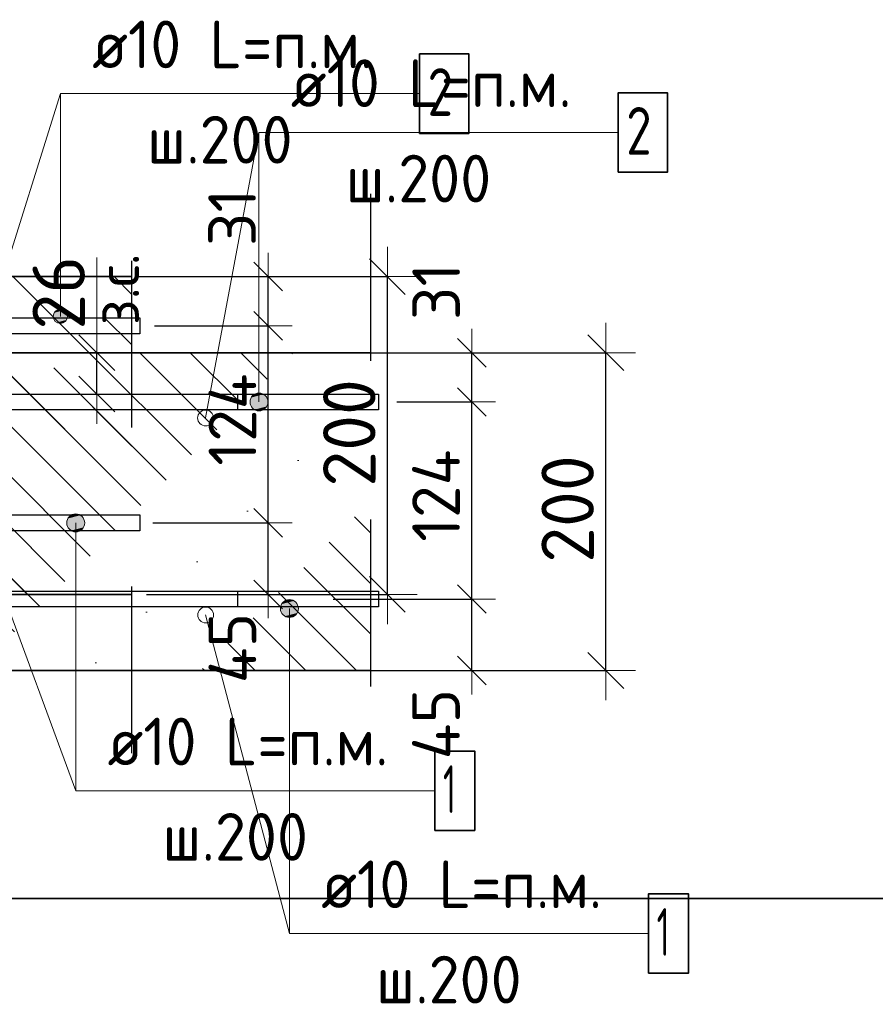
# Model space of a CAD drawing. Header units: metres. Extents: x -38 to 97, y -15 to 21.
# Tile 44 of 87: x 72.618 to 73.156, y 5.205 to 5.825. Entities that reach past the tile are written whole.
import ezdxf

# ---------------------------------------------------------------- set-up
doc = ezdxf.new("R2010")
doc.units = ezdxf.units.M
doc.header["$PDMODE"] = 65
doc.linetypes.add('______4', pattern=[0.135, 0.105, -0.03])
for name, color, linetype, lineweight in [('XR$3$Арм. стержнями верхней зоны', 180, 'Continuous', 35), ('XR$3$Арм. стержнями нижней зоны', 180, 'Continuous', 35), ('XR$3$Арм.стержн. Арматура края', 96, 'Continuous', 35), ('XR$3$Размерная линия (1)', 7, 'Continuous', 13), ('XR$3$Размерная линия_ общее', 7, 'Continuous', 13), ('XR$5$Арм. стержнями верхней зоны', 180, 'Continuous', 35), ('XR$5$Арм. стержнями нижней зоны', 180, 'Continuous', 35), ('XR$5$Арм.стержн. Арматура края', 96, 'Continuous', 35), ('XR$5$Размерная линия (1)', 7, 'Continuous', 13), ('XR$5$Размерная линия_ общее', 7, 'Continuous', 13)]:
    doc.layers.add(name, color=color, linetype=linetype, lineweight=lineweight)
doc.styles.add('ISOCPEUR', font='txt')
doc.dimstyles.new('DIMSTYLE_11', dxfattribs={"dimtxt": 0.033, "dimasz": 0.0375, "dimexe": 0, "dimexo": 0, "dimgap": 0.0165, "dimtad": 2, "dimdec": 0, "dimlfac": 1000, "dimrnd": 1, "dimzin": 12, "dimdsep": 46, "dimtxsty": 'ISOCPEUR', "dimblk1": 'ALL_ML_STRICH', "dimblk2": 'ALL_ML_STRICH', "dimsah": 1, "dimcen": 0, "dimclrd": 7, "dimclre": 256, "dimclrt": 7, "dimadec": 0, "dimazin": 0, "dimtfac": 1, "dimtdec": 0, "dimtix": 1, "dimtmove": 2, "dimatfit": 3, "dimfxl": 0, "dimtvp": 1.2, "dimtzin": 0, "dimlwd": 0, "dimlwe": -3, "dimarcsym": 0})
doc.dimstyles.new('DIMSTYLE_12', dxfattribs={"dimtxt": 0.03, "dimasz": 0.03, "dimexe": 0, "dimexo": 0, "dimgap": 0.015, "dimtad": 2, "dimdec": 0, "dimlfac": 1000, "dimrnd": 1, "dimzin": 12, "dimdsep": 46, "dimtxsty": 'ISOCPEUR', "dimblk1": 'ALL_ML_STRICH', "dimblk2": 'ALL_ML_STRICH', "dimsah": 1, "dimcen": 0, "dimclrd": 7, "dimclre": 256, "dimclrt": 7, "dimadec": 0, "dimazin": 0, "dimtfac": 1, "dimtdec": 0, "dimtix": 1, "dimtmove": 2, "dimatfit": 3, "dimfxl": 0, "dimtzin": 0, "dimlwd": 0, "dimlwe": -3, "dimarcsym": 0})
doc.dimstyles.new('DIMSTYLE_14', dxfattribs={"dimtxt": 0.03, "dimasz": 0.03, "dimexe": 0, "dimexo": 0, "dimgap": 0.015, "dimtad": 2, "dimdec": 0, "dimlfac": 1000, "dimrnd": 1, "dimzin": 12, "dimdsep": 46, "dimtxsty": 'ISOCPEUR', "dimblk1": 'ALL_ML_STRICH', "dimblk2": 'ALL_ML_STRICH', "dimsah": 1, "dimcen": 0, "dimclrd": 7, "dimclre": 256, "dimclrt": 7, "dimadec": 0, "dimazin": 0, "dimtfac": 1, "dimtdec": 0, "dimtix": 1, "dimtmove": 2, "dimatfit": 3, "dimfxl": 0, "dimtvp": 1.2, "dimtzin": 0, "dimlwd": 0, "dimlwe": -3, "dimarcsym": 0})
doc.dimstyles.new('DIMSTYLE_8', dxfattribs={"dimtxt": 0.033, "dimasz": 0.0375, "dimexe": 0, "dimexo": 0, "dimgap": 0.0165, "dimtad": 2, "dimdec": 0, "dimlfac": 1000, "dimrnd": 1, "dimzin": 12, "dimdsep": 46, "dimtxsty": 'ISOCPEUR', "dimblk1": 'ALL_ML_STRICH', "dimblk2": 'ALL_ML_STRICH', "dimsah": 1, "dimcen": 0, "dimclrd": 7, "dimclre": 256, "dimclrt": 7, "dimadec": 0, "dimazin": 0, "dimtfac": 1, "dimtdec": 0, "dimtix": 1, "dimtmove": 2, "dimatfit": 3, "dimfxl": 0, "dimtzin": 0, "dimlwd": 0, "dimlwe": -3, "dimarcsym": 0})
pattern_1 = [(135, (0, 0), (-0.031819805, -0.031819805), [0.4, -0.05, 0, -0.05]), (135, (-0.01591, -0.01591), (-0.031819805, -0.031819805), [0.8, -0.1, 0.1, -0.1])]

# ---------------------------------------------------------------- blocks, each defined once
blk = doc.blocks.new('ALL_ML_STRICH')
at = {"color": 0, "linetype": 'ByBlock', "lineweight": -2}
for p, q in [((0, -0.5), (0, 0.5)), ((-0.3, -0.3), (0.3, 0.3)), ((-1, 0), (0.5, 0))]:
    blk.add_line(p, q, dxfattribs=at)
blk = doc.blocks.new('*D86')
at = {"layer": 'DEFPOINTS', "color": 7, "linetype": 'Continuous', "lineweight": 13, "transparency": 33554687}
for p in [(72.67772, 5.66307), (72.67772, 5.46307), (72.84927, 5.46307)]:
    blk.add_point(p, dxfattribs=at)
at = {"layer": 'XR$3$Размерная линия_ общее', "color": 253, "linetype": 'Continuous', "lineweight": -2, "true_color": 0xa0a0a0, "transparency": 33554687}
for p, q in [((72.69772, 5.66307), (72.84927, 5.66307)), ((72.69772, 5.46307), (72.84927, 5.46307))]:
    blk.add_line(p, q, dxfattribs=at)
at = {"layer": 'XR$3$Размерная линия_ общее', "color": 7, "linetype": 'Continuous', "lineweight": -2, "transparency": 33554687}
blk.add_line((72.84927, 5.46307), (72.84927, 5.66307), dxfattribs=at)
at = {"layer": 'XR$3$Размерная линия_ общее', "color": 7, "linetype": 'Continuous', "lineweight": 13, "transparency": 33554687, "xscale": 0.0375, "yscale": 0.0375, "zscale": 0.0375}
for p, rotation in [((72.84927, 5.66307), 90), ((72.84927, 5.46307), 270)]:
    blk.add_blockref('ALL_ML_STRICH', p, dxfattribs=dict(at, rotation=rotation))
at = {"layer": 'XR$3$Размерная линия_ общее', "color": 7, "linetype": 'Continuous', "lineweight": 13, "transparency": 33554687, "insert": (72.82527, 5.56472), "char_height": 0.033, "width": 0.099, "attachment_point": 5, "rotation": 90, "style": 'ISOCPEUR'}
blk.add_mtext('\\A1;{200}', dxfattribs=at)
blk = doc.blocks.new('*D207')
at = {"layer": 'DEFPOINTS', "color": 7, "linetype": 'Continuous', "lineweight": 13, "transparency": 33554687}
for p in [(72.6816, 5.50807), (72.69445, 5.46307), (72.77427, 5.46307)]:
    blk.add_point(p, dxfattribs=at)
at = {"layer": 'XR$3$Размерная линия (1)', "color": 9, "linetype": 'Continuous', "lineweight": -2, "true_color": 0xc7c7c7, "transparency": 33554687}
for p, q in [((72.7016, 5.50807), (72.77427, 5.50807)), ((72.71445, 5.46307), (72.77427, 5.46307))]:
    blk.add_line(p, q, dxfattribs=at)
at = {"layer": 'XR$3$Размерная линия (1)', "color": 7, "linetype": 'Continuous', "lineweight": -2, "transparency": 33554687}
blk.add_line((72.77427, 5.46307), (72.77427, 5.50807), dxfattribs=at)
at = {"layer": 'XR$3$Размерная линия (1)', "color": 7, "linetype": 'Continuous', "lineweight": 13, "transparency": 33554687, "xscale": 0.03, "yscale": 0.03, "zscale": 0.03}
for p, rotation in [((72.77427, 5.50807), 90), ((72.77427, 5.46307), 270)]:
    blk.add_blockref('ALL_ML_STRICH', p, dxfattribs=dict(at, rotation=rotation))
at = {"layer": 'XR$3$Размерная линия (1)', "color": 7, "linetype": 'Continuous', "lineweight": 13, "transparency": 33554687, "insert": (72.75176, 5.42931), "char_height": 0.03, "width": 0.06, "attachment_point": 5, "rotation": 90, "style": 'ISOCPEUR'}
blk.add_mtext('\\A1;{45}', dxfattribs=at)
blk = doc.blocks.new('*D208')
at = {"layer": 'DEFPOINTS', "color": 7, "linetype": 'Continuous', "lineweight": 13, "transparency": 33554687}
for p in [(72.68263, 5.63207), (72.6816, 5.50807), (72.77427, 5.50807)]:
    blk.add_point(p, dxfattribs=at)
at = {"layer": 'XR$3$Размерная линия (1)', "color": 9, "linetype": 'Continuous', "lineweight": -2, "true_color": 0xc7c7c7, "transparency": 33554687}
for p, q in [((72.70263, 5.63207), (72.77427, 5.63207)), ((72.7016, 5.50807), (72.77427, 5.50807))]:
    blk.add_line(p, q, dxfattribs=at)
at = {"layer": 'XR$3$Размерная линия (1)', "color": 7, "linetype": 'Continuous', "lineweight": -2, "transparency": 33554687}
blk.add_line((72.77427, 5.50807), (72.77427, 5.63207), dxfattribs=at)
at = {"layer": 'XR$3$Размерная линия (1)', "color": 7, "linetype": 'Continuous', "lineweight": 13, "transparency": 33554687, "xscale": 0.03, "yscale": 0.03, "zscale": 0.03}
for p, rotation in [((72.77427, 5.63207), 90), ((72.77427, 5.50807), 270)]:
    blk.add_blockref('ALL_ML_STRICH', p, dxfattribs=dict(at, rotation=rotation))
at = {"layer": 'XR$3$Размерная линия (1)', "color": 7, "linetype": 'Continuous', "lineweight": 13, "transparency": 33554687, "insert": (72.75177, 5.57307), "char_height": 0.03, "width": 0.09, "attachment_point": 5, "rotation": 90, "style": 'ISOCPEUR'}
blk.add_mtext('\\A1;{124}', dxfattribs=at)
blk = doc.blocks.new('*D209')
at = {"layer": 'DEFPOINTS', "color": 7, "linetype": 'Continuous', "lineweight": 13, "transparency": 33554687}
for p in [(72.67076, 5.66307), (72.68263, 5.63207), (72.77427, 5.63207)]:
    blk.add_point(p, dxfattribs=at)
at = {"layer": 'XR$3$Размерная линия (1)', "color": 9, "linetype": 'Continuous', "lineweight": -2, "true_color": 0xc7c7c7, "transparency": 33554687}
for p, q in [((72.69076, 5.66307), (72.77427, 5.66307)), ((72.70263, 5.63207), (72.77427, 5.63207))]:
    blk.add_line(p, q, dxfattribs=at)
at = {"layer": 'XR$3$Размерная линия (1)', "color": 7, "linetype": 'Continuous', "lineweight": -2, "transparency": 33554687}
blk.add_line((72.77427, 5.63207), (72.77427, 5.66307), dxfattribs=at)
at = {"layer": 'XR$3$Размерная линия (1)', "color": 7, "linetype": 'Continuous', "lineweight": 13, "transparency": 33554687, "xscale": 0.03, "yscale": 0.03, "zscale": 0.03}
for p, rotation in [((72.77427, 5.66307), 90), ((72.77427, 5.63207), 270)]:
    blk.add_blockref('ALL_ML_STRICH', p, dxfattribs=dict(at, rotation=rotation))
at = {"layer": 'XR$3$Размерная линия (1)', "color": 7, "linetype": 'Continuous', "lineweight": 13, "transparency": 33554687, "insert": (72.75153, 5.70036), "char_height": 0.03, "width": 0.06, "attachment_point": 5, "rotation": 90, "style": 'ISOCPEUR'}
blk.add_mtext('\\A1;{31}', dxfattribs=at)
blk = doc.blocks.new('*D368')
at = {"layer": 'DEFPOINTS', "color": 7, "linetype": 'Continuous', "lineweight": 13, "transparency": 33554687}
for p in [(72.81509, 5.61517), (72.81509, 5.41517), (72.98664, 5.41517)]:
    blk.add_point(p, dxfattribs=at)
at = {"layer": 'XR$5$Размерная линия_ общее', "color": 253, "linetype": 'Continuous', "lineweight": -2, "true_color": 0xa0a0a0, "transparency": 33554687}
for p, q in [((72.83509, 5.61517), (72.98664, 5.61517)), ((72.83509, 5.41517), (72.98664, 5.41517))]:
    blk.add_line(p, q, dxfattribs=at)
at = {"layer": 'XR$5$Размерная линия_ общее', "color": 7, "linetype": 'Continuous', "lineweight": -2, "transparency": 33554687}
blk.add_line((72.98664, 5.41517), (72.98664, 5.61517), dxfattribs=at)
at = {"layer": 'XR$5$Размерная линия_ общее', "color": 7, "linetype": 'Continuous', "lineweight": 13, "transparency": 33554687, "xscale": 0.0375, "yscale": 0.0375, "zscale": 0.0375}
for p, rotation in [((72.98664, 5.61517), 90), ((72.98664, 5.41517), 270)]:
    blk.add_blockref('ALL_ML_STRICH', p, dxfattribs=dict(at, rotation=rotation))
at = {"layer": 'XR$5$Размерная линия_ общее', "color": 7, "linetype": 'Continuous', "lineweight": 13, "transparency": 33554687, "insert": (72.96264, 5.51682), "char_height": 0.033, "width": 0.099, "attachment_point": 5, "rotation": 90, "style": 'ISOCPEUR'}
blk.add_mtext('\\A1;{200}', dxfattribs=at)
blk = doc.blocks.new('*D420')
at = {"layer": 'DEFPOINTS', "color": 7, "linetype": 'Continuous', "lineweight": 13, "transparency": 33554687}
for p in [(72.62648, 5.61517), (72.62648, 5.58917), (72.66647, 5.58917)]:
    blk.add_point(p, dxfattribs=at)
at = {"layer": 'XR$5$Размерная линия_ общее', "color": 253, "linetype": 'Continuous', "lineweight": -2, "true_color": 0xa0a0a0, "transparency": 33554687}
for p, q in [((72.64648, 5.61517), (72.66647, 5.61517)), ((72.64648, 5.58917), (72.66647, 5.58917))]:
    blk.add_line(p, q, dxfattribs=at)
at = {"layer": 'XR$5$Размерная линия_ общее', "color": 7, "linetype": 'Continuous', "lineweight": -2, "transparency": 33554687}
blk.add_line((72.66647, 5.58917), (72.66647, 5.61517), dxfattribs=at)
at = {"layer": 'XR$5$Размерная линия_ общее', "color": 7, "linetype": 'Continuous', "lineweight": 13, "transparency": 33554687, "xscale": 0.0375, "yscale": 0.0375, "zscale": 0.0375}
for p, rotation in [((72.66647, 5.61517), 90), ((72.66647, 5.58917), 270)]:
    blk.add_blockref('ALL_ML_STRICH', p, dxfattribs=dict(at, rotation=rotation))
at = {"layer": 'XR$5$Размерная линия_ общее', "color": 7, "linetype": 'Continuous', "lineweight": 13, "transparency": 33554687, "insert": (72.666, 5.63253), "char_height": 0.027, "width": 0.00135, "attachment_point": 1, "rotation": 90, "line_spacing_factor": 0.60241, "style": 'ISOCPEUR'}
blk.add_mtext('з.с.', dxfattribs=at)
at = {"layer": 'XR$5$Размерная линия_ общее', "color": 7, "linetype": 'Continuous', "lineweight": 13, "transparency": 33554687, "insert": (72.64247, 5.6529), "char_height": 0.033, "width": 0.066, "attachment_point": 5, "rotation": 90, "style": 'ISOCPEUR'}
blk.add_mtext('\\A1;{26}', dxfattribs=at)
blk = doc.blocks.new('*D445')
at = {"layer": 'DEFPOINTS', "color": 7, "linetype": 'Continuous', "lineweight": 13, "transparency": 33554687}
for p in [(72.79505, 5.46017), (72.8079, 5.41517), (72.90235, 5.41517)]:
    blk.add_point(p, dxfattribs=at)
at = {"layer": 'XR$5$Размерная линия (1)', "color": 9, "linetype": 'Continuous', "lineweight": -2, "true_color": 0xc7c7c7, "transparency": 33554687}
for p, q in [((72.81505, 5.46017), (72.90235, 5.46017)), ((72.8279, 5.41517), (72.90235, 5.41517))]:
    blk.add_line(p, q, dxfattribs=at)
at = {"layer": 'XR$5$Размерная линия (1)', "color": 7, "linetype": 'Continuous', "lineweight": -2, "transparency": 33554687}
blk.add_line((72.90235, 5.41517), (72.90235, 5.46017), dxfattribs=at)
at = {"layer": 'XR$5$Размерная линия (1)', "color": 7, "linetype": 'Continuous', "lineweight": 13, "transparency": 33554687, "xscale": 0.03, "yscale": 0.03, "zscale": 0.03}
for p, rotation in [((72.90235, 5.46017), 90), ((72.90235, 5.41517), 270)]:
    blk.add_blockref('ALL_ML_STRICH', p, dxfattribs=dict(at, rotation=rotation))
at = {"layer": 'XR$5$Размерная линия (1)', "color": 7, "linetype": 'Continuous', "lineweight": 13, "transparency": 33554687, "insert": (72.87984, 5.38142), "char_height": 0.03, "width": 0.06, "attachment_point": 5, "rotation": 90, "style": 'ISOCPEUR'}
blk.add_mtext('\\A1;{45}', dxfattribs=at)
blk = doc.blocks.new('*D446')
at = {"layer": 'DEFPOINTS', "color": 7, "linetype": 'Continuous', "lineweight": 13, "transparency": 33554687}
for p in [(72.83521, 5.58417), (72.79505, 5.46017), (72.90235, 5.46017)]:
    blk.add_point(p, dxfattribs=at)
at = {"layer": 'XR$5$Размерная линия (1)', "color": 9, "linetype": 'Continuous', "lineweight": -2, "true_color": 0xc7c7c7, "transparency": 33554687}
for p, q in [((72.85521, 5.58417), (72.90235, 5.58417)), ((72.81505, 5.46017), (72.90235, 5.46017))]:
    blk.add_line(p, q, dxfattribs=at)
at = {"layer": 'XR$5$Размерная линия (1)', "color": 7, "linetype": 'Continuous', "lineweight": -2, "transparency": 33554687}
blk.add_line((72.90235, 5.46017), (72.90235, 5.58417), dxfattribs=at)
at = {"layer": 'XR$5$Размерная линия (1)', "color": 7, "linetype": 'Continuous', "lineweight": 13, "transparency": 33554687, "xscale": 0.03, "yscale": 0.03, "zscale": 0.03}
for p, rotation in [((72.90235, 5.58417), 90), ((72.90235, 5.46017), 270)]:
    blk.add_blockref('ALL_ML_STRICH', p, dxfattribs=dict(at, rotation=rotation))
at = {"layer": 'XR$5$Размерная линия (1)', "color": 7, "linetype": 'Continuous', "lineweight": 13, "transparency": 33554687, "insert": (72.87985, 5.52517), "char_height": 0.03, "width": 0.09, "attachment_point": 5, "rotation": 90, "style": 'ISOCPEUR'}
blk.add_mtext('\\A1;{124}', dxfattribs=at)
blk = doc.blocks.new('*D447')
at = {"layer": 'DEFPOINTS', "color": 7, "linetype": 'Continuous', "lineweight": 13, "transparency": 33554687}
for p in [(72.78421, 5.61517), (72.83521, 5.58417), (72.90235, 5.58417)]:
    blk.add_point(p, dxfattribs=at)
at = {"layer": 'XR$5$Размерная линия (1)', "color": 9, "linetype": 'Continuous', "lineweight": -2, "true_color": 0xc7c7c7, "transparency": 33554687}
for p, q in [((72.80421, 5.61517), (72.90235, 5.61517)), ((72.85521, 5.58417), (72.90235, 5.58417))]:
    blk.add_line(p, q, dxfattribs=at)
at = {"layer": 'XR$5$Размерная линия (1)', "color": 7, "linetype": 'Continuous', "lineweight": -2, "transparency": 33554687}
blk.add_line((72.90235, 5.58417), (72.90235, 5.61517), dxfattribs=at)
at = {"layer": 'XR$5$Размерная линия (1)', "color": 7, "linetype": 'Continuous', "lineweight": 13, "transparency": 33554687, "xscale": 0.03, "yscale": 0.03, "zscale": 0.03}
for p, rotation in [((72.90235, 5.61517), 90), ((72.90235, 5.58417), 270)]:
    blk.add_blockref('ALL_ML_STRICH', p, dxfattribs=dict(at, rotation=rotation))
at = {"layer": 'XR$5$Размерная линия (1)', "color": 7, "linetype": 'Continuous', "lineweight": 13, "transparency": 33554687, "insert": (72.87995, 5.65376), "char_height": 0.03, "width": 0.06, "attachment_point": 5, "rotation": 90, "style": 'ISOCPEUR'}
blk.add_mtext('\\A1;{31}', dxfattribs=at)

msp = doc.modelspace()

# ---------------------------------------------------------------- hatches: boundary and pattern name
at = {"linetype": 'Continuous', "lineweight": 25, "transparency": 33554687}
h = msp.add_hatch(dxfattribs=at)
h.set_pattern_fill('__________540', scale=0.015, style=0, pattern_type=2)
h.set_pattern_definition(pattern_1)
h.paths.add_polyline_path([(72.5447, 5.66307), (72.5447, 5.46307), (72.68855, 5.46307), (72.68855, 5.66307)], flags=0)
at = {"linetype": 'Continuous', "lineweight": 13, "transparency": 33554687}
h = msp.add_hatch(dxfattribs=at)
h.set_pattern_fill('__________540', scale=0.015, style=0, pattern_type=2)
h.set_pattern_definition(pattern_1)
h.paths.add_polyline_path([(72.23496, 5.61517), (72.23496, 5.41517), (72.83857, 5.41517), (72.83857, 5.61517)], flags=0)
at = {"layer": 'XR$3$Арм. стержнями верхней зоны', "linetype": 'Continuous', "lineweight": 13, "transparency": 33554687}
for points in [[(72.64738, 5.64032), (72.63964, 5.64032), (72.63901, 5.63807)], [(72.64738, 5.64032), (72.63901, 5.63807), (72.64801, 5.63807)], [(72.64576, 5.64194), (72.64126, 5.64194), (72.63964, 5.64032)], [(72.64576, 5.64194), (72.63964, 5.64032), (72.64738, 5.64032)], [(72.64126, 5.64194), (72.64576, 5.64194), (72.64351, 5.64257)], [(72.64801, 5.63807), (72.63901, 5.63807), (72.63964, 5.63582)], [(72.64801, 5.63807), (72.63964, 5.63582), (72.64738, 5.63582)], [(72.64738, 5.63582), (72.63964, 5.63582), (72.64126, 5.6342)], [(72.64738, 5.63582), (72.64126, 5.6342), (72.64576, 5.6342)], [(72.64576, 5.6342), (72.64126, 5.6342), (72.64351, 5.63357)]]:
    msp.add_hatch(color=7, dxfattribs=at).paths.add_polyline_path(points)
at = {"layer": 'XR$3$Арм. стержнями нижней зоны', "linetype": 'Continuous', "lineweight": 13, "transparency": 33554687}
for points in [[(72.64755, 5.50807), (72.6588, 5.50807), (72.65801, 5.51088)], [(72.64755, 5.50807), (72.65801, 5.51088), (72.64833, 5.51088)], [(72.64833, 5.51088), (72.65801, 5.51088), (72.65598, 5.5129)], [(72.64833, 5.51088), (72.65598, 5.5129), (72.65036, 5.5129)], [(72.65036, 5.5129), (72.65598, 5.5129), (72.65317, 5.51369)], [(72.64833, 5.50525), (72.6588, 5.50807), (72.64755, 5.50807)], [(72.64833, 5.50525), (72.65801, 5.50525), (72.6588, 5.50807)], [(72.65036, 5.50323), (72.65801, 5.50525), (72.64833, 5.50525)], [(72.65036, 5.50323), (72.65598, 5.50323), (72.65801, 5.50525)], [(72.65598, 5.50323), (72.65036, 5.50323), (72.65317, 5.50244)]]:
    msp.add_hatch(color=7, dxfattribs=at).paths.add_polyline_path(points)
at = {"layer": 'XR$5$Арм. стержнями верхней зоны', "linetype": 'Continuous', "lineweight": 13, "transparency": 33554687}
for points in [[(72.76565, 5.58901), (72.77127, 5.58901), (72.76846, 5.5898)], [(72.7733, 5.58699), (72.76362, 5.58699), (72.76284, 5.58417)], [(72.7733, 5.58699), (72.76284, 5.58417), (72.77409, 5.58417)], [(72.77409, 5.58417), (72.76284, 5.58417), (72.76362, 5.58136)], [(72.77127, 5.58901), (72.76565, 5.58901), (72.76362, 5.58699)], [(72.77127, 5.58901), (72.76362, 5.58699), (72.7733, 5.58699)], [(72.77409, 5.58417), (72.76362, 5.58136), (72.7733, 5.58136)], [(72.7733, 5.58136), (72.76362, 5.58136), (72.76565, 5.57934)], [(72.7733, 5.58136), (72.76565, 5.57934), (72.77127, 5.57934)], [(72.77127, 5.57934), (72.76565, 5.57934), (72.76846, 5.57855)]]:
    msp.add_hatch(color=7, dxfattribs=at).paths.add_polyline_path(points)
at = {"layer": 'XR$5$Арм. стержнями нижней зоны', "linetype": 'Continuous', "lineweight": 13, "transparency": 33554687}
for points in [[(72.78478, 5.45901), (72.79041, 5.45901), (72.78759, 5.4598)], [(72.78197, 5.45417), (72.79322, 5.45417), (72.79243, 5.45699)], [(72.78197, 5.45417), (72.79243, 5.45699), (72.78276, 5.45699)], [(72.78276, 5.45136), (72.79322, 5.45417), (72.78197, 5.45417)], [(72.78276, 5.45699), (72.79243, 5.45699), (72.79041, 5.45901)], [(72.78276, 5.45699), (72.79041, 5.45901), (72.78478, 5.45901)], [(72.78276, 5.45136), (72.79243, 5.45136), (72.79322, 5.45417)], [(72.78478, 5.44934), (72.79243, 5.45136), (72.78276, 5.45136)], [(72.78478, 5.44934), (72.79041, 5.44934), (72.79243, 5.45136)], [(72.79041, 5.44934), (72.78478, 5.44934), (72.78759, 5.44855)]]:
    msp.add_hatch(color=7, dxfattribs=at).paths.add_polyline_path(points)

# ---------------------------------------------------------------- linework, layer by layer
at = {"color": 7, "linetype": 'Continuous', "lineweight": 13, "transparency": 33554687}
for p, q in [((72.59466, 5.62202), (72.64351, 5.77823)), ((72.73488, 5.57412), (72.76846, 5.7538)), ((72.66647, 5.61517), (72.66647, 5.67517)), ((72.5947, 5.49802), (72.65317, 5.33949)), ((72.73492, 5.45012), (72.78759, 5.24964))]:
    msp.add_line(p, q, dxfattribs=at)
at = {"color": 7, "linetype": '______4', "lineweight": 25, "transparency": 33554687}
for p, q in [((72.68855, 5.36307), (72.68855, 5.76307)), ((72.83857, 5.71517), (72.83857, 5.31517))]:
    msp.add_line(p, q, dxfattribs=at)
at = {"color": 7, "linetype": 'Continuous', "lineweight": 35, "transparency": 33554687}
for p, q in [((72.68855, 5.66307), (72.5447, 5.66307)), ((72.83857, 5.61517), (72.23496, 5.61517)), ((72.5447, 5.46307), (72.68855, 5.46307)), ((72.53496, 5.41517), (72.83857, 5.41517)), ((67.91979, 5.27171), (86.41979, 5.27171))]:
    msp.add_line(p, q, dxfattribs=at)
at = {"color": 7, "linetype": 'Continuous', "lineweight": 13, "transparency": 33554687}
for centre in [(72.73488, 5.57412), (72.73492, 5.45012)]:
    msp.add_circle(centre, 0.005, dxfattribs=at)
at = {"layer": 'XR$3$Арм. стержнями верхней зоны', "color": 7, "linetype": 'Continuous', "lineweight": 13, "transparency": 33554687}
for p, q in [((72.64351, 5.77823), (72.86951, 5.77823)), ((72.64351, 5.77823), (72.64351, 5.63807)), ((72.64351, 5.64257), (72.64351, 5.64257)), ((72.63901, 5.63807), (72.63901, 5.63807)), ((72.64351, 5.63357), (72.64351, 5.63357)), ((72.64801, 5.63807), (72.64801, 5.63807))]:
    msp.add_line(p, q, dxfattribs=at)
at = {"layer": 'XR$3$Арм. стержнями верхней зоны', "color": 7, "linetype": 'Continuous', "lineweight": 35, "transparency": 33554687}
msp.add_lwpolyline([(72.86951, 5.75323), (72.90051, 5.75323), (72.90051, 5.80323), (72.86951, 5.80323), (72.86951, 5.75323)], dxfattribs=at)
at = {"layer": 'XR$3$Арм. стержнями верхней зоны', "color": 4, "linetype": 'Continuous', "lineweight": 25, "transparency": 33554687}
msp.add_lwpolyline([(72.3197, 5.63707), (72.69355, 5.63707), (72.69355, 5.62707), (72.3197, 5.62707), (72.3197, 5.63707)], dxfattribs=at)
at = {"layer": 'XR$3$Арм. стержнями верхней зоны', "color": 7, "linetype": 'Continuous', "lineweight": 13, "transparency": 33554687}
msp.add_circle((72.64351, 5.63807), 0.0045, dxfattribs=at)
at = {"layer": 'XR$3$Арм. стержнями нижней зоны', "color": 7, "linetype": 'Continuous', "lineweight": 13, "transparency": 33554687}
for p, q in [((72.65317, 5.51369), (72.65317, 5.51369)), ((72.64755, 5.50807), (72.64755, 5.50807)), ((72.65317, 5.33949), (72.65317, 5.50807)), ((72.6588, 5.50807), (72.6588, 5.50807)), ((72.65317, 5.50244), (72.65317, 5.50244)), ((72.65317, 5.33949), (72.87917, 5.33949))]:
    msp.add_line(p, q, dxfattribs=at)
at = {"layer": 'XR$3$Арм. стержнями нижней зоны', "color": 4, "linetype": 'Continuous', "lineweight": 25, "transparency": 33554687}
msp.add_lwpolyline([(72.3197, 5.51307), (72.69355, 5.51307), (72.69355, 5.50307), (72.3197, 5.50307), (72.3197, 5.51307)], dxfattribs=at)
at = {"layer": 'XR$3$Арм. стержнями нижней зоны', "color": 7, "linetype": 'Continuous', "lineweight": 35, "transparency": 33554687}
msp.add_lwpolyline([(72.87917, 5.31449), (72.90417, 5.31449), (72.90417, 5.36449), (72.87917, 5.36449), (72.87917, 5.31449)], dxfattribs=at)
at = {"layer": 'XR$3$Арм. стержнями нижней зоны', "color": 7, "linetype": 'Continuous', "lineweight": 13, "transparency": 33554687}
msp.add_circle((72.65317, 5.50807), 0.00563, dxfattribs=at)
at = {"layer": 'XR$3$Арм.стержн. Арматура края', "color": 4, "linetype": 'Continuous', "lineweight": 25, "transparency": 33554687}
for points in [[(72.35299, 5.63707), (72.69355, 5.63707), (72.69355, 5.62707)], [(72.69355, 5.62707), (72.35368, 5.62707)], [(72.35368, 5.51307), (72.69355, 5.51307), (72.69355, 5.50307), (72.35299, 5.50307)]]:
    msp.add_lwpolyline(points, dxfattribs=at)
at = {"layer": 'XR$5$Арм. стержнями верхней зоны', "color": 7, "linetype": 'Continuous', "lineweight": 13, "transparency": 33554687}
for p, q in [((72.76846, 5.7538), (72.99446, 5.7538)), ((72.76846, 5.7538), (72.76846, 5.58417)), ((72.76846, 5.5898), (72.76846, 5.5898)), ((72.76284, 5.58417), (72.76284, 5.58417)), ((72.77409, 5.58417), (72.77409, 5.58417)), ((72.76846, 5.57855), (72.76846, 5.57855))]:
    msp.add_line(p, q, dxfattribs=at)
at = {"layer": 'XR$5$Арм. стержнями верхней зоны', "color": 7, "linetype": 'Continuous', "lineweight": 35, "transparency": 33554687}
msp.add_lwpolyline([(72.99446, 5.7288), (73.02546, 5.7288), (73.02546, 5.7788), (72.99446, 5.7788), (72.99446, 5.7288)], dxfattribs=at)
at = {"layer": 'XR$5$Арм. стержнями верхней зоны', "color": 4, "linetype": 'Continuous', "lineweight": 25, "transparency": 33554687}
msp.add_lwpolyline([(72.25493, 5.58917), (72.84357, 5.58917), (72.84357, 5.57917), (72.25493, 5.57917), (72.25493, 5.58917)], dxfattribs=at)
msp.add_lwpolyline([(72.25493, 5.58917), (72.84357, 5.58917), (72.84357, 5.57917), (72.25493, 5.57917), (72.25493, 5.58917)], dxfattribs=at)
at = {"layer": 'XR$5$Арм. стержнями верхней зоны', "color": 7, "linetype": 'Continuous', "lineweight": 13, "transparency": 33554687}
msp.add_circle((72.76846, 5.58417), 0.00563, dxfattribs=at)
at = {"layer": 'XR$5$Арм. стержнями нижней зоны', "color": 7, "linetype": 'Continuous', "lineweight": 13, "transparency": 33554687}
for p, q in [((72.78759, 5.4598), (72.78759, 5.4598)), ((72.78197, 5.45417), (72.78197, 5.45417)), ((72.78759, 5.24964), (72.78759, 5.45417)), ((72.79322, 5.45417), (72.79322, 5.45417)), ((72.78759, 5.44855), (72.78759, 5.44855)), ((72.78759, 5.24964), (73.01359, 5.24964))]:
    msp.add_line(p, q, dxfattribs=at)
at = {"layer": 'XR$5$Арм. стержнями нижней зоны', "color": 4, "linetype": 'Continuous', "lineweight": 25, "transparency": 33554687}
for points in [[(72.25493, 5.46517), (72.84357, 5.46517), (72.84357, 5.45517), (72.25493, 5.45517), (72.25493, 5.46517)], [(72.25494, 5.46517), (72.84357, 5.46517), (72.84357, 5.45517), (72.25494, 5.45517), (72.25494, 5.46517)]]:
    msp.add_lwpolyline(points, dxfattribs=at)
at = {"layer": 'XR$5$Арм. стержнями нижней зоны', "color": 7, "linetype": 'Continuous', "lineweight": 35, "transparency": 33554687}
msp.add_lwpolyline([(73.01359, 5.22464), (73.03859, 5.22464), (73.03859, 5.27464), (73.01359, 5.27464), (73.01359, 5.22464)], dxfattribs=at)
at = {"layer": 'XR$5$Арм. стержнями нижней зоны', "color": 7, "linetype": 'Continuous', "lineweight": 13, "transparency": 33554687}
msp.add_circle((72.78759, 5.45417), 0.00563, dxfattribs=at)
at = {"layer": 'XR$5$Арм.стержн. Арматура края', "color": 4, "linetype": 'Continuous', "lineweight": 25, "transparency": 33554687}
for points in [[(72.28352, 5.58917), (72.75496, 5.58917), (72.75496, 5.57917), (72.28421, 5.57917)], [(72.28352, 5.58917), (72.75496, 5.58917), (72.75496, 5.57917), (72.28421, 5.57917)], [(72.28421, 5.46517), (72.75496, 5.46517), (72.75496, 5.45517)], [(72.28421, 5.46517), (72.75496, 5.46517), (72.75496, 5.45517)], [(72.75496, 5.45517), (72.28352, 5.45517)], [(72.75496, 5.45517), (72.28352, 5.45517)]]:
    msp.add_lwpolyline(points, dxfattribs=at)

# ---------------------------------------------------------------- texts
at = {"layer": 'XR$3$Арм. стержнями верхней зоны', "color": 7, "linetype": 'Continuous', "lineweight": 25, "transparency": 33554687, "char_height": 0.03, "attachment_point": 7, "style": 'ISOCPEUR'}
for s, insert, width in [('\\W0.94;ø10 L=п.м.', (72.66351, 5.79423), 0.1999832), ('\\W0.78;2', (72.87451, 5.76423), 0.0326407), ('\\W0.95;ш.200 ', (72.69801, 5.73423), 0.1311997)]:
    msp.add_mtext(s, dxfattribs=dict(at, insert=insert, width=width))
at = {"layer": 'XR$3$Арм. стержнями нижней зоны', "color": 7, "linetype": 'Continuous', "lineweight": 25, "transparency": 33554687, "char_height": 0.03, "attachment_point": 7, "style": 'ISOCPEUR'}
for s, insert, width in [('\\W0.94;ø10 L=п.м.', (72.67317, 5.35549), 0.1999832), ('\\W0.56;1', (72.88417, 5.32549), 0.0233333), ('\\W0.95;ш.200 ', (72.70767, 5.29549), 0.1311996)]:
    msp.add_mtext(s, dxfattribs=dict(at, insert=insert, width=width))
at = {"layer": 'XR$5$Арм. стержнями верхней зоны', "color": 7, "linetype": 'Continuous', "lineweight": 25, "transparency": 33554687, "char_height": 0.03, "attachment_point": 7, "style": 'ISOCPEUR'}
for s, insert, width in [('\\W0.94;ø10 L=п.м.', (72.78846, 5.7698), 0.1999832), ('\\W0.78;2', (72.99946, 5.7398), 0.0326407), ('\\W0.95;ш.200 ', (72.82296, 5.7098), 0.1311995)]:
    msp.add_mtext(s, dxfattribs=dict(at, insert=insert, width=width))
at = {"layer": 'XR$5$Арм. стержнями нижней зоны', "color": 7, "linetype": 'Continuous', "lineweight": 25, "transparency": 33554687, "char_height": 0.03, "attachment_point": 7, "style": 'ISOCPEUR'}
for s, insert, width in [('\\W0.94;ø10 L=п.м.', (72.80759, 5.26564), 0.1999832), ('\\W0.56;1', (73.01859, 5.23564), 0.0233333), ('\\W0.95;ш.200 ', (72.84209, 5.20564), 0.1311997)]:
    msp.add_mtext(s, dxfattribs=dict(at, insert=insert, width=width))

# ---------------------------------------------------------------- dimensions: what is measured, and where the dimension line sits
at = {"layer": 'XR$3$Размерная линия (1)', "color": 7, "linetype": 'Continuous', "lineweight": 13, "transparency": 33554687}
for base, p1, p2, dimstyle, picture, middle in [((72.77427, 5.66307), (72.70263, 5.63207), (72.69076, 5.66307), 'DIMSTYLE_14', '*D209', (72.75153, 5.70036)), ((72.77427, 5.63207), (72.7016, 5.50807), (72.70263, 5.63207), 'DIMSTYLE_12', '*D208', (72.75177, 5.57307)), ((72.77427, 5.50807), (72.71445, 5.46307), (72.7016, 5.50807), 'DIMSTYLE_14', '*D207', (72.75176, 5.42931))]:
    dim = msp.add_linear_dim(base=base, p1=p1, p2=p2, angle=90, dimstyle=dimstyle, override={"dimpost": '<>', "dimclrd": 7, "dimclre": 9, "dimclrt": 7, "dimlwd": 0, "dimlwe": 65533}, dxfattribs=at)
    dim.commit()
    dim.dimension.update_dxf_attribs({"geometry": picture, "text_midpoint": middle, "dimtype": 160})
at = {"layer": 'XR$3$Размерная линия_ общее', "color": 7, "linetype": 'Continuous', "lineweight": 13, "transparency": 33554687}
dim = msp.add_linear_dim(base=(72.84927, 5.66307), p1=(72.69772, 5.46307), p2=(72.69772, 5.66307), angle=90, dimstyle='DIMSTYLE_8', override={"dimpost": '<>', "dimclrd": 7, "dimclre": 253, "dimclrt": 7, "dimlwd": 0, "dimlwe": 65533}, dxfattribs=at)
dim.commit()
dim.dimension.update_dxf_attribs({"geometry": '*D86', "text_midpoint": (72.82527, 5.56472), "dimtype": 160})
at = {"layer": 'XR$5$Размерная линия (1)', "color": 7, "linetype": 'Continuous', "lineweight": 13, "transparency": 33554687}
for base, p1, p2, dimstyle, picture, middle in [((72.90235, 5.61517), (72.85521, 5.58417), (72.80421, 5.61517), 'DIMSTYLE_14', '*D447', (72.87995, 5.65376)), ((72.90235, 5.58417), (72.81505, 5.46017), (72.85521, 5.58417), 'DIMSTYLE_12', '*D446', (72.87985, 5.52517)), ((72.90235, 5.46017), (72.8279, 5.41517), (72.81505, 5.46017), 'DIMSTYLE_14', '*D445', (72.87984, 5.38142))]:
    dim = msp.add_linear_dim(base=base, p1=p1, p2=p2, angle=90, dimstyle=dimstyle, override={"dimpost": '<>', "dimclrd": 7, "dimclre": 9, "dimclrt": 7, "dimlwd": 0, "dimlwe": 65533}, dxfattribs=at)
    dim.commit()
    dim.dimension.update_dxf_attribs({"geometry": picture, "text_midpoint": middle, "dimtype": 160})
at = {"layer": 'XR$5$Размерная линия_ общее', "color": 7, "linetype": 'Continuous', "lineweight": 13, "transparency": 33554687}
dim = msp.add_linear_dim(base=(72.66647, 5.61517), p1=(72.64648, 5.58917), p2=(72.64648, 5.61517), angle=90, text='<>\\Xз.с.', dimstyle='DIMSTYLE_11', override={"dimpost": '<>', "dimclrd": 7, "dimclre": 253, "dimclrt": 7, "dimlwd": 0, "dimlwe": 65533}, dxfattribs=at)
dim.commit()
dim.dimension.update_dxf_attribs({"geometry": '*D420', "text_midpoint": (72.64247, 5.6529), "dimtype": 160})
dim = msp.add_linear_dim(base=(72.98664, 5.61517), p1=(72.83509, 5.41517), p2=(72.83509, 5.61517), angle=90, dimstyle='DIMSTYLE_8', override={"dimpost": '<>', "dimclrd": 7, "dimclre": 253, "dimclrt": 7, "dimlwd": 0, "dimlwe": 65533}, dxfattribs=at)
dim.commit()
dim.dimension.update_dxf_attribs({"geometry": '*D368', "text_midpoint": (72.96264, 5.51682), "dimtype": 160})

doc.saveas('drawing.dxf')
